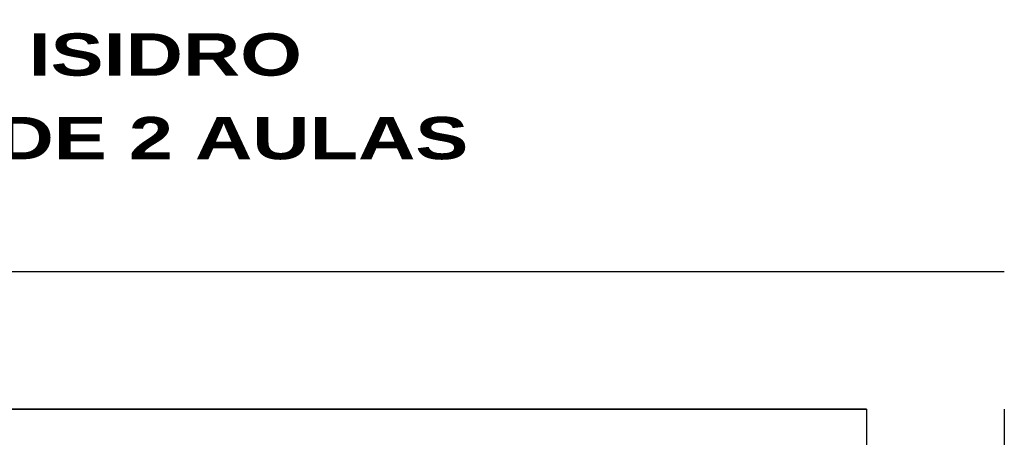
# Model space of a CAD drawing. Header units: millimetres. Extents: x 2017 to 2509, y 466 to 1783.
# Tile 23 of 25: x 2092 to 2149, y 643 to 667. Entities that reach past the tile are written whole.
import ezdxf

# ---------------------------------------------------------------- set-up
doc = ezdxf.new("R2010")
doc.units = ezdxf.units.MM
doc.styles.add('REGUA60', font='cityb___.ttf', dxfattribs={"width": 1.4})

msp = doc.modelspace()

# ---------------------------------------------------------------- linework, layer by layer
msp.add_line((2141.117, 644.729), (2024.769, 644.729))
for points in [[(2016.769, 652.729), (2149.117, 652.729)], [(2149.117, 644.729), (2149.117, 466.378), (2016.769, 466.378), (2016.769, 644.729)]]:
    msp.add_lwpolyline(points)
msp.add_lwpolyline([(2024.769, 644.729), (2141.117, 644.729), (2141.117, 474.378), (2024.769, 474.378)], close=True)

# ---------------------------------------------------------------- texts
at = {"color": 2, "char_height": 2.45877, "width": 101.58747, "attachment_point": 1, "style": 'REGUA60'}
for s, insert in [('\\pi16.073;ESC BÁS Nº 2973 SAN ISIDRO LABRADOR', (2025.898, 666.561)), ('\\pi31.357;UBICACIÓN DE 2 AULAS', (2031.936, 661.707))]:
    msp.add_mtext(s, dxfattribs=dict(at, insert=insert))

doc.saveas('drawing.dxf')
